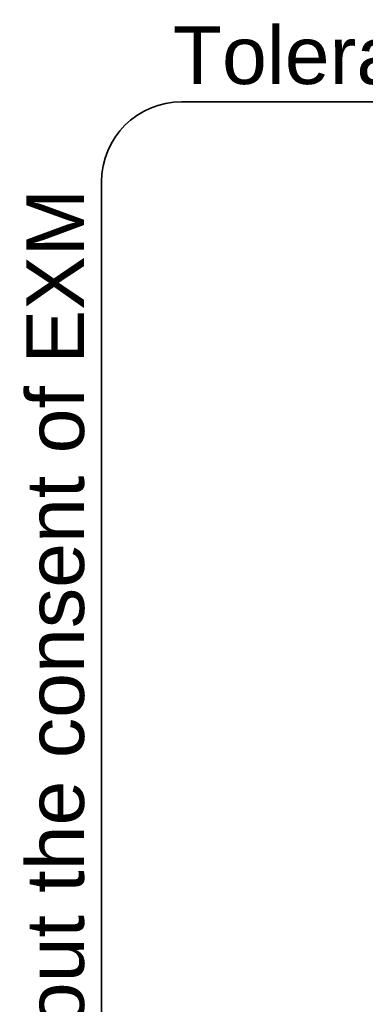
# Model space of a CAD drawing. Header units: inches. Extents: x 0 to 101, y -11 to 66.
# Tile 87 of 118: x 1.64 to 4.91, y 56.33 to 65.64. Entities that reach past the tile are written whole.
import ezdxf

# ---------------------------------------------------------------- set-up
doc = ezdxf.new("R2010")
doc.units = ezdxf.units.IN
doc.header["$LTSCALE"] = 6.067211
doc.header["$MEASUREMENT"] = 0
doc.layers.get('0').update_dxf_attribs({"lineweight": 25})
doc.layers.add('Sketch Geometry(ANSI)', color=7, linetype='Continuous', lineweight=25)
doc.layers.add('Symbols(ANSI)', color=7, linetype='Continuous', lineweight=25)
doc.styles.add('Current-ANSI', font='arial.ttf')

# ---------------------------------------------------------------- blocks, each defined once
blk = doc.blocks.new('Borders 10_EXM - B (Inch)')
at = {"layer": 'Sketch Geometry(ANSI)', "linetype": 'Continuous', "lineweight": 35}
for p, q in [((16.3979, 10.6915), (0.5229, 10.6915)), ((0.3979, 10.5665), (0.3979, 0.2545))]:
    blk.add_line(p, q, dxfattribs=at)
blk.add_arc((0.5229, 10.5665), 0.125, 90, 180, dxfattribs=at)
at = {"layer": 'Symbols(ANSI)', "color": 7, "insert": (0.5091, 10.6919), "char_height": 0.09, "attachment_point": 7, "style": 'Current-ANSI'}
blk.add_mtext('Tolerance ±1/32" unless otherwise specified', dxfattribs=at)
at = {"layer": 'Symbols(ANSI)', "color": 7, "insert": (0.3979, 5.4193), "char_height": 0.09, "attachment_point": 7, "rotation": 90, "style": 'Current-ANSI'}
blk.add_mtext('This drawing is confidential and must not be reproduced or used without the consent of EXM', dxfattribs=at)
at = {"layer": 'Symbols(ANSI)', "color": 7, "style": 'Current-ANSI'}
blk.add_attdef('FILENAME_AND_PATH_001', (5.9016, 10.7181), '', height=0.09, dxfattribs=at)

msp = doc.modelspace()

# ---------------------------------------------------------------- block references
at = {"xscale": 6.067211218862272, "yscale": 6.067211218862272, "zscale": 6.067211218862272}
msp.add_blockref('Borders 10_EXM - B (Inch)', (0, 0), dxfattribs=at)

doc.saveas('drawing.dxf')
